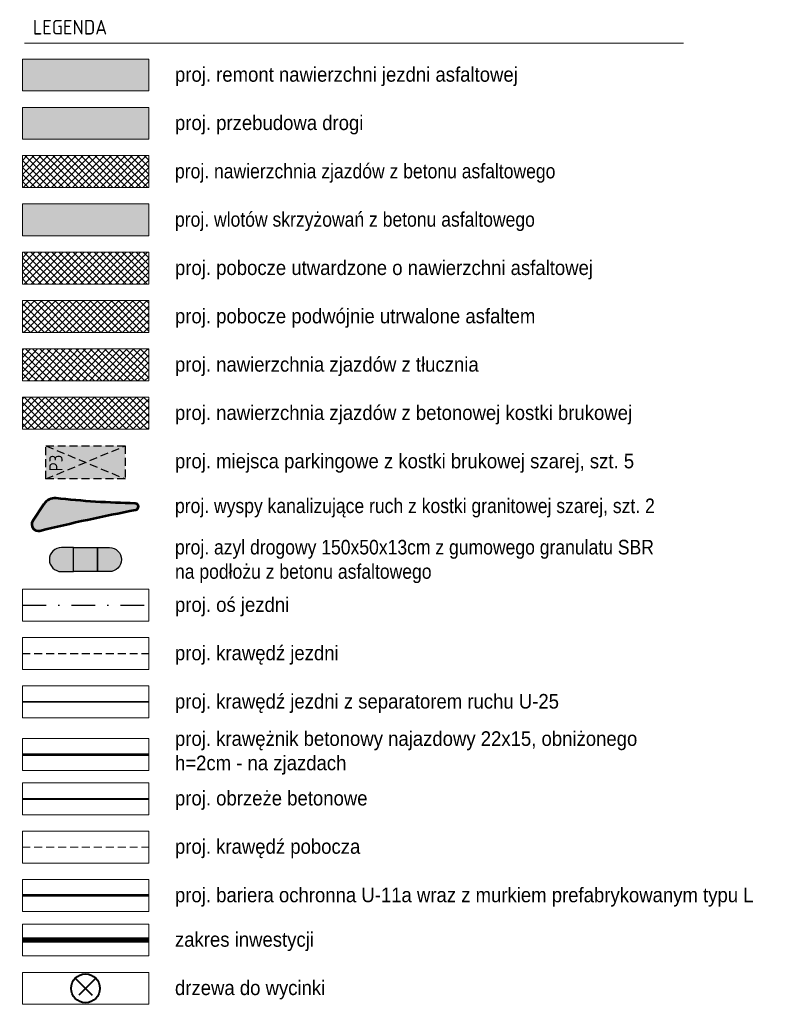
# Model space of a CAD drawing. Header units: metres. Extents: x 6597977 to 6599400, y 5546581 to 5546943.
# Tile 12 of 12: x 6599344 to 6599400, y 5546700 to 5546775. Entities that reach past the tile are written whole.
import ezdxf

# ---------------------------------------------------------------- set-up
doc = ezdxf.new("R2010")
doc.units = ezdxf.units.M
doc.header["$MEASUREMENT"] = 0
for name, pattern in [('13', [3.5, 2, -0.7, 0.1, -0.7]), ('Kropki i Kreski', [3.6, 1.8, -0.9, 0, -0.9]), ('P-1D', [2, 1, -1]), ('Przerywana gęsta', [0.9, 0.6, -0.3])]:
    doc.linetypes.add(name, pattern=pattern)
for name, color, linetype, lineweight in [('___KRAWĘDŹ JEZDNI US', 1, 'Przerywana gęsta', 30), ('___POBOCZE UTRWALONE ASFALTEM US', 140, 'Przerywana gęsta', 50), ('__KRAWĘDŹ POBOCZA US', 7, 'Continuous', 9), ('__KRAWĘŻNIK NAJAZDOWY US', 7, 'Continuous', 53), ('__OBRZEŻE BETONOWE US', 32, 'Continuous', 40), ('__OPISY_US', 7, 'Continuous', 18), ('__OSIE US', 1, 'Kropki i Kreski', 35), ('__POBOCZE Z SEPERATOREM US', 30, 'Przerywana gęsta', 30), ('__PROJEKTOWANE ELEMENTY US', 5, 'Continuous', 18), ('__WYMIARY US', 7, 'Continuous', 15), ('__ZJAZDY US', 7, 'Continuous', 9)]:
    doc.layers.add(name, color=color, linetype=linetype, lineweight=lineweight)
doc.layers.add('__DROGA ISTNIEJĄCA US', color=7, linetype='Continuous', lineweight=18, true_color=0x636363)
doc.layers.add('__ZAKRES INWESTYCJI US', color=1, linetype='Continuous')
doc.styles.add('STYL_AUTOMATYCZNY_2', font='txt', dxfattribs={"width": 0.95, "height": 1.1})

# ---------------------------------------------------------------- blocks, each defined once
blk = doc.blocks.new('azyl')
at = {"layer": '__KRAWĘŻNIK NAJAZDOWY US', "true_color": 0x991b1e, "transparency": 33554661}
h = blk.add_hatch(color=244, dxfattribs=at)
h.dxf.hatch_style = 1
h.paths.add_polyline_path([(6598638.587, 5546724.202), (6598639.087, 5546724.202), (6598639.087, 5546724.702), (6598638.587, 5546724.702)])
h.paths.add_polyline_path([(6598639.087, 5546724.202), (6598639.587, 5546724.202, 1.000006), (6598639.587, 5546724.702), (6598639.087, 5546724.702)])
edge = h.paths.add_edge_path()
edge.add_arc((6598638.587, 5546724.452), 0.251, 180.1356, 269.8644)
edge.add_line((6598638.587, 5546724.202), (6598638.587, 5546724.702))
edge.add_arc((6598638.587, 5546724.452), 0.25, 90, 180)
at = {"layer": '__KRAWĘŻNIK NAJAZDOWY US', "lineweight": 30}
for points in [[(6598638.837, 5546724.702), (6598638.587, 5546724.702, 0.414214), (6598638.337, 5546724.452, 0.412828), (6598638.587, 5546724.202), (6598638.837, 5546724.202), (6598638.837, 5546724.702)], [(6598639.337, 5546724.702), (6598639.587, 5546724.702, -0.414214), (6598639.837, 5546724.452, -0.412828), (6598639.587, 5546724.202), (6598639.337, 5546724.202), (6598639.337, 5546724.702)]]:
    blk.add_lwpolyline(points, format="xyb", dxfattribs=at)
blk.add_lwpolyline([(6598638.837, 5546724.702), (6598639.337, 5546724.702), (6598639.337, 5546724.202), (6598638.837, 5546724.202), (6598638.837, 5546724.702)], dxfattribs=at)

msp = doc.modelspace()

# ---------------------------------------------------------------- hatches: boundary and pattern name
at = {"layer": '___POBOCZE UTRWALONE ASFALTEM US', "linetype": 'Continuous', "lineweight": 0}
h = msp.add_hatch(dxfattribs=at)
h.set_pattern_fill('ANSI37', color=256, scale=3, style=0)
h.set_pattern_definition([(45, (6601018.31464, 5546761.8916), (-0.26516504, 0.26516504), []), (135, (6601018.31464, 5546761.8916), (-0.26516504, -0.26516504), [])])
h.paths.add_polyline_path([(6599344.227, 5546751.04), (6599353.759, 5546751.04), (6599353.759, 5546753.448), (6599344.227, 5546753.448)])
at = {"layer": '__DROGA ISTNIEJĄCA US', "linetype": 'Continuous', "lineweight": 0, "true_color": 0xa953a0, "transparency": 33554508}
msp.add_hatch(color=215, dxfattribs=at).paths.add_polyline_path([(6599344.227, 5546769.266), (6599353.759, 5546769.266), (6599353.759, 5546771.674), (6599344.227, 5546771.674)])
at = {"layer": '__DROGA ISTNIEJĄCA US', "linetype": 'Continuous', "lineweight": 0, "transparency": 33554508}
for color, points in [(256, [(6599344.227, 5546765.621), (6599353.759, 5546765.621), (6599353.759, 5546768.029), (6599344.227, 5546768.029)]), (5, [(6599344.227, 5546758.33), (6599353.759, 5546758.33), (6599353.759, 5546760.739), (6599344.227, 5546760.739)])]:
    msp.add_hatch(color=color, dxfattribs=at).paths.add_polyline_path(points)
at = {"layer": '__DROGA ISTNIEJĄCA US', "linetype": 'Continuous', "lineweight": 0, "transparency": 33554559}
h = msp.add_hatch(dxfattribs=at)
h.set_pattern_fill('ANSI37', color=5, scale=3, style=0)
h.set_pattern_definition([(45, (6599344.22675, 5546765.62073), (-0.265165, 0.265165), []), (135, (6599344.22675, 5546765.62073), (-0.265165, -0.265165), [])])
h.paths.add_polyline_path([(6599344.227, 5546761.976), (6599353.759, 5546761.976), (6599353.759, 5546764.384), (6599344.227, 5546764.384)])
at = {"layer": '__DROGA ISTNIEJĄCA US', "lineweight": 40, "transparency": 33554559}
h = msp.add_hatch(color=4, dxfattribs=at)
h.dxf.hatch_style = 1
h.paths.add_polyline_path([(6599345.993, 5546740), (6599345.993, 5546742.5), (6599351.993, 5546742.5), (6599351.993, 5546740)])
at = {"layer": '__DROGA ISTNIEJĄCA US', "lineweight": 40, "true_color": 0x58ba48, "transparency": 33554636}
h = msp.add_hatch(color=85, dxfattribs=at)
h.dxf.hatch_style = 1
edge = h.paths.add_edge_path()
edge.add_arc((6599381.681, 5546587.464), 152.962, 100.88981, 103.66858, ccw=False)
edge.add_arc((6599352.738, 5546737.911), 0.243, 640.88981, 808.76587)
edge.add_arc((6599354.236, 5546807.451), 69.314, 263.81749, 268.76587, ccw=False)
edge.add_arc((6599346.667, 5546737.576), 0.97, 443.81749, 506.63131)
edge.add_line((6599345.856, 5546738.109), (6599345.016, 5546736.833))
edge.add_arc((6599345.421, 5546736.566), 0.485, 506.63131, 643.66858)
at = {"layer": '__POBOCZE Z SEPERATOREM US', "linetype": 'Continuous', "lineweight": 0}
h = msp.add_hatch(dxfattribs=at)
h.set_pattern_fill('ANSI37', color=256, scale=3, style=0)
h.set_pattern_definition([(45, (6599344.22675, 5546761.9756), (-0.265165, 0.265165), []), (135, (6599344.22675, 5546761.9756), (-0.265165, -0.265165), [])])
h.paths.add_polyline_path([(6599344.227, 5546754.685), (6599353.759, 5546754.685), (6599353.759, 5546757.093), (6599344.227, 5546757.093)])
at = {"layer": '__ZJAZDY US', "linetype": 'Continuous', "transparency": 33554559}
h = msp.add_hatch(dxfattribs=at)
h.set_pattern_fill('ANSI37', color=230, scale=3, angle=271.18235, style=0)
h.set_pattern_definition([(316.18235, (6599398.0521, 5546655.75975), (0.2596371, 0.2705801), []), (46.18235, (6599398.0521, 5546655.75975), (-0.2705801, 0.2596371), [])])
h.paths.add_polyline_path([(6599344.227, 5546747.395), (6599353.759, 5546747.395), (6599353.759, 5546749.803), (6599344.227, 5546749.803)])
h = msp.add_hatch(dxfattribs=at)
h.set_pattern_fill('ANSI37', color=34, scale=3, style=0)
h.set_pattern_definition([(45, (6599405.8813, 5546776.91556), (-0.265165, 0.265165), []), (135, (6599405.8813, 5546776.91556), (-0.265165, -0.265165), [])])
h.paths.add_polyline_path([(6599344.227, 5546743.75), (6599353.759, 5546743.75), (6599353.759, 5546746.158), (6599344.227, 5546746.158)])

# ---------------------------------------------------------------- linework, layer by layer
at = {"linetype": 'P-1D', "const_width": 0.12, "flags": 128}
msp.add_lwpolyline([(6599344.227, 5546723.187), (6599353.759, 5546723.187)], dxfattribs=at)
at = {"layer": '___KRAWĘDŹ JEZDNI US'}
msp.add_line((6599344.227, 5546726.832), (6599353.759, 5546726.832), dxfattribs=at)
at = {"layer": '___KRAWĘDŹ JEZDNI US', "color": 7}
msp.add_lwpolyline([(6599345.993, 5546740), (6599345.993, 5546742.5), (6599351.993, 5546742.5), (6599351.993, 5546740)], close=True, dxfattribs=at)
for points in [[(6599345.993, 5546740), (6599351.993, 5546742.5)], [(6599345.993, 5546742.5), (6599351.993, 5546740)]]:
    msp.add_lwpolyline(points, dxfattribs=at)
at = {"layer": '__KRAWĘDŹ POBOCZA US'}
for points in [[(6599344.227, 5546771.674), (6599353.759, 5546771.674), (6599353.759, 5546769.266), (6599344.227, 5546769.266)], [(6599344.227, 5546768.029), (6599353.759, 5546768.029), (6599353.759, 5546765.621), (6599344.227, 5546765.621)], [(6599344.227, 5546764.384), (6599353.759, 5546764.384), (6599353.759, 5546761.976), (6599344.227, 5546761.976)], [(6599344.227, 5546760.739), (6599353.759, 5546760.739), (6599353.759, 5546758.33), (6599344.227, 5546758.33)], [(6599344.227, 5546757.093), (6599353.759, 5546757.093), (6599353.759, 5546754.685), (6599344.227, 5546754.685)], [(6599344.227, 5546753.448), (6599353.759, 5546753.448), (6599353.759, 5546751.04), (6599344.227, 5546751.04)], [(6599344.227, 5546749.803), (6599353.759, 5546749.803), (6599353.759, 5546747.395), (6599344.227, 5546747.395)], [(6599344.227, 5546746.158), (6599353.759, 5546746.158), (6599353.759, 5546743.75), (6599344.227, 5546743.75)], [(6599344.227, 5546731.682), (6599353.759, 5546731.682), (6599353.759, 5546729.274), (6599344.227, 5546729.274)], [(6599344.227, 5546728.037), (6599353.759, 5546728.037), (6599353.759, 5546725.628), (6599344.227, 5546725.628)], [(6599344.227, 5546724.391), (6599353.759, 5546724.391), (6599353.759, 5546721.983), (6599344.227, 5546721.983)], [(6599344.227, 5546720.423), (6599353.759, 5546720.423), (6599353.759, 5546718.015), (6599344.227, 5546718.015)], [(6599344.227, 5546717.083), (6599353.759, 5546717.083), (6599353.759, 5546714.675), (6599344.227, 5546714.675)], [(6599344.227, 5546713.438), (6599353.759, 5546713.438), (6599353.759, 5546711.03), (6599344.227, 5546711.03)], [(6599344.227, 5546709.784), (6599353.759, 5546709.784), (6599353.759, 5546707.376), (6599344.227, 5546707.376)], [(6599344.227, 5546706.425), (6599353.759, 5546706.425), (6599353.759, 5546704.017), (6599344.227, 5546704.017)], [(6599344.227, 5546702.78), (6599353.759, 5546702.78), (6599353.759, 5546700.372), (6599344.227, 5546700.372)]]:
    msp.add_lwpolyline(points, close=True, dxfattribs=at)
at = {"layer": '__KRAWĘDŹ POBOCZA US', "linetype": 'Przerywana gęsta'}
msp.add_lwpolyline([(6599344.227, 5546712.234), (6599353.759, 5546712.234)], dxfattribs=at)
at = {"layer": '__KRAWĘŻNIK NAJAZDOWY US'}
msp.add_lwpolyline([(6599345.536, 5546736.095, -0.012125), (6599352.784, 5546737.672, 0.899425), (6599352.743, 5546738.153, -0.021595), (6599346.771, 5546738.54, 0.281152), (6599345.856, 5546738.109), (6599345.016, 5546736.833, 0.681114)], format="xyb", close=True, dxfattribs=at)
msp.add_lwpolyline([(6599344.227, 5546719.219), (6599353.759, 5546719.219)], dxfattribs=at)
at = {"layer": '__OBRZEŻE BETONOWE US'}
msp.add_lwpolyline([(6599344.227, 5546715.879), (6599353.759, 5546715.879)], dxfattribs=at)
at = {"layer": '__OPISY_US', "color": 1, "linetype": 'Kropki i Kreski', "lineweight": 40}
for p, q in [((6599349.762, 5546702.345), (6599348.224, 5546700.807)), ((6599348.224, 5546702.345), (6599349.762, 5546700.807))]:
    msp.add_line(p, q, dxfattribs=at)
at = {"layer": '__OPISY_US', "color": 1, "linetype": 'Continuous', "lineweight": 40}
msp.add_circle((6599348.993, 5546701.576), 1.087, dxfattribs=at)
at = {"layer": '__OSIE US', "linetype": 'Kropki i Kreski', "lineweight": 30}
msp.add_line((6599344.227, 5546730.478), (6599353.759, 5546730.478), dxfattribs=at)
at = {"layer": '__PROJEKTOWANE ELEMENTY US', "color": 200, "linetype": 'Przerywana gęsta', "ltscale": 2, "const_width": 0.2, "flags": 128}
msp.add_lwpolyline([(6599344.227, 5546708.58), (6599353.759, 5546708.58)], dxfattribs=at)
at = {"layer": '__WYMIARY US'}
msp.add_line((6599344.391, 5546772.869), (6599394.096, 5546772.869), dxfattribs=at)
at = {"layer": '__ZAKRES INWESTYCJI US', "linetype": '13', "flags": 128}
msp.add_lwpolyline([(6599344.227, 5546705.221, 0.4, 0.4, 0), (6599353.769, 5546705.221, 0.4, 0.4, 0)], format="xyseb", dxfattribs=at)

# ---------------------------------------------------------------- block references
at = {"layer": '__KRAWĘŻNIK NAJAZDOWY US', "xscale": 3.627606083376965, "yscale": 3.627606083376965, "zscale": 3.627606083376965, "rotation": 359.9999999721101}
msp.add_blockref('azyl', (-17337914.318, -14574597.436), dxfattribs=at)

# ---------------------------------------------------------------- texts
at = {"layer": '__OPISY_US', "linetype": 'Kropki i Kreski', "char_height": 1.1, "attachment_point": 1, "style": 'STYL_AUTOMATYCZNY_2'}
for s, insert, width in [('\\pxql;{\\fDINPro-Regular|b1|i0|c238|p2;\\C18;\\c0;LEGENDA}', (6599345.018, 5546774.621), 38.10894), ('\\pxql;{\\C18;\\c0;proj. remont nawierzchni jezdni asfaltowej}', (6599355.742, 5546771.061), 38.10894), ('\\pxql;{\\C18;\\c0;proj. przebudowa drogi}', (6599355.742, 5546767.416), 38.10894), ('\\pxql;{\\W0.9;\\C18;\\c0;proj. nawierzchnia zjazdów z betonu asfaltowego}', (6599355.742, 5546763.771), 45.93455), ('\\pxql;{\\W0.9;\\C18;\\c0;proj. wlotów skrzyżowań z betonu asfaltowego}', (6599355.742, 5546760.126), 45.93455), ('\\pxql;{\\C18;\\c0;proj. pobocze utwardzone o nawierzchni asfaltowej}', (6599355.742, 5546756.481), 38.10894), ('\\pxql;{\\C18;\\c0;proj. pobocze podwójnie utrwalone asfaltem}', (6599355.742, 5546752.836), 38.10894), ('\\pxql;{\\C18;\\c0;proj. nawierzchnia zjazdów z tłucznia}', (6599355.742, 5546749.191), 38.10894), ('\\pxql;{\\C18;\\c0;proj. nawierzchnia zjazdów z betonowej kostki brukowej}', (6599355.742, 5546745.546), 38.10894), ('\\pxql;{\\C18;\\c0;proj. miejsca parkingowe z kostki brukowej szarej, szt. 5}', (6599355.742, 5546741.9), 38.10894), ('\\pxql;{\\W0.9;\\C18;\\c0;proj. wyspy kanalizujące ruch z kostki granitowej szarej, szt. 2}', (6599355.742, 5546738.524), 40.52739), ('\\pxqj;{\\W0.9;\\C18;\\c0;proj. azyl drogowy 150x50x13cm z gumowego granulatu SBR \\Pna podłożu z betonu asfaltowego}', (6599355.742, 5546735.404), 38.10894), ('\\pxql;{\\C18;\\c0;proj. oś jezdni}', (6599355.742, 5546731.069), 38.10894), ('\\pxql;{\\C18;\\c0;proj. krawędź jezdni}', (6599355.742, 5546727.424), 38.10894), ('\\pxql;{\\C18;\\c0;proj. krawędź jezdni z separatorem ruchu U-25}', (6599355.742, 5546723.779), 38.10894), ('\\pxql;{\\C18;\\c0;proj. krawężnik betonowy najazdowy 22x15, obniżonego\\Ph=2cm - na zjazdach}', (6599355.742, 5546720.964), 46.70796), ('\\pxql;{\\C18;\\c0;proj. obrzeże betonowe}', (6599355.742, 5546716.471), 39.6642), ('\\pxql;{\\C18;\\c0;proj. krawędź pobocza}', (6599355.742, 5546712.826), 39.6642), ('\\pxql;{\\C18;\\c0;proj. bariera ochronna U-11a wraz z murkiem prefabrykowanym typu L}', (6599355.742, 5546709.171), 46.3287), ('\\pxql;{\\C18;\\c0;zakres inwestycji }', (6599355.742, 5546705.813), 39.6642), ('\\pxql;{\\C18;\\c0;drzewa do wycinki}', (6599355.742, 5546702.168), 39.6642)]:
    msp.add_mtext(s, dxfattribs=dict(at, insert=insert, width=width))
at = {"layer": '__OPISY_US', "color": 18, "linetype": 'Kropki i Kreski', "true_color": 0x000000, "insert": (6599346.261, 5546740.144), "char_height": 1, "width": 2.11696, "attachment_point": 1, "rotation": 89.98013, "style": 'STYL_AUTOMATYCZNY_2'}
msp.add_mtext('\\pxqc;{\\fDIN Pro Bold|b1|i0|c238|p34;\\W0.85;\\C18;P3}', dxfattribs=at)

doc.saveas('drawing.dxf')
